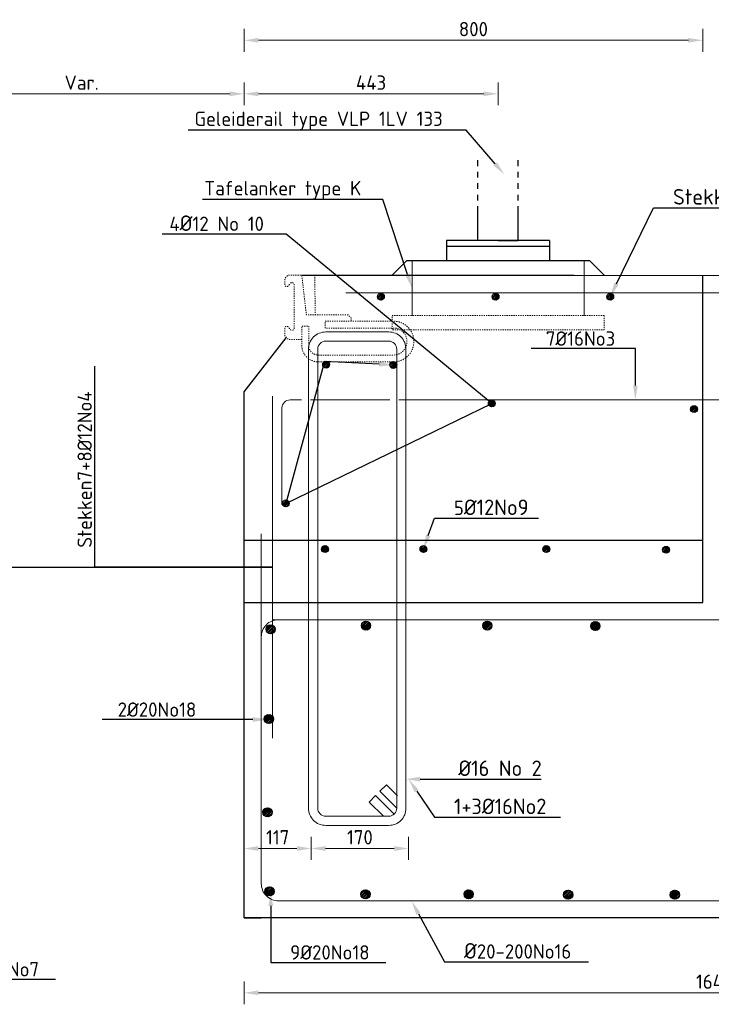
# Model space of a CAD drawing. Header units: millimetres. Extents: x -8028558 to 327273, y -63352 to 83293.
# Tile 146 of 195: x 293219 to 294426, y -19524 to -17807. Entities that reach past the tile are written whole.
import ezdxf
from ezdxf import colors
from ezdxf.entities.mleader import LeaderData, LeaderLine
from ezdxf.math import Vec2, Vec3

# ---------------------------------------------------------------- set-up
doc = ezdxf.new("R2010")
doc.units = ezdxf.units.MM
doc.linetypes.add('NLCS-HIDDEN', pattern=[4, 2, -2])
doc.linetypes.add('ZZ-HIDDEN-SO', pattern=[4, 2, -2])
for name, color, linetype, lineweight in [('B-CO-BC-BETONVORM-GD', 90, 'Continuous', 25), ('B-CO-BC-BETONVORM-GN', 10, 'ZZ-HIDDEN-SO', 13), ('B-CO-BC-BETONVORM-M', 7, 'Continuous', 18), ('B-CO-BC-STORTNAAD-GD', 10, 'BC-STORTNAAD', 25), ('B-CO-BC-WAPENING-GD', 130, 'Continuous', 25), ('B-CO-BC-WAPENING_HOOFDWAPENING-G', 170, 'Continuous', 18), ('B-CO-SC-STAALVORM-AD', 252, 'Continuous', 18), ('B-CO-SC-STAALVORM-GN', 10, 'NLCS-HIDDEN', 13), ('B-WE-BV-GELEIDECONSTRUCTIE_GELEIDERAIL-GD', 210, 'Continuous', 25), ('X-XX-AL-M', 7, 'Continuous', 18), ('X-XX-AL-VERWIJZING-T25', 7, 'Continuous', 25)]:
    doc.layers.add(name, color=color, linetype=linetype, lineweight=lineweight)
doc.styles.add('NLCS-ISO-ANNOTATIEF-T25', font='NLCS-ISO.ttf', dxfattribs={"height": 2.5})
doc.styles.add('NLCS-ISO-MM10-T25', font='NLCS-ISO.ttf', dxfattribs={"height": 25})
doc.linetypes.add('BC-STORTNAAD', pattern='A,15,-1,[175,NLCS.SHX,S=1,R=0,X=0,Y=0],-1', length=17)
doc.dimstyles.new('NLCS-ANNOTATIEF-T25-PIJL_L0_H0', dxfattribs={"dimtxt": 2.5, "dimasz": 2.5, "dimexe": 2, "dimexo": 2, "dimgap": 0.7, "dimtad": 1, "dimdec": 0, "dimzin": 0, "dimdsep": 46, "dimtxsty": 'NLCS-ISO-ANNOTATIEF-T25', "dimcen": 0, "dimdle": 2, "dimclrd": 256, "dimclre": 256, "dimclrt": 256, "dimadec": 0, "dimazin": 0, "dimtfac": 1, "dimtdec": 3, "dimtofl": 0, "dimtmove": 0, "dimatfit": 3, "dimfxl": 2, "dimfxlon": 1, "dimtfillclr": 256, "dimtolj": 1, "dimtzin": 0, "dimlwd": -1, "dimlwe": -1, "dimarcsym": 0})
doc.dimstyles.new('NLCS-MM10-T25-PIJL_L0_H0', dxfattribs={"dimscale": 10, "dimtxt": 2.5, "dimasz": 2.5, "dimexe": 2, "dimexo": 2, "dimgap": 0.7, "dimtad": 1, "dimdec": 0, "dimzin": 0, "dimdsep": 46, "dimtxsty": 'NLCS-ISO-MM10-T25', "dimcen": 0, "dimdle": 2, "dimclrd": 256, "dimclre": 256, "dimclrt": 256, "dimadec": 0, "dimazin": 0, "dimtfac": 1, "dimtdec": 3, "dimtofl": 0, "dimtmove": 0, "dimatfit": 3, "dimfxl": 2, "dimfxlon": 1, "dimtfillclr": 256, "dimtolj": 1, "dimtzin": 0, "dimlwd": -1, "dimlwe": -1, "dimarcsym": 0})
doc.dimstyles.new('NLCS-MM10-T25-PIJL_L0_H4', dxfattribs={"dimscale": 10, "dimtxt": 2.5, "dimasz": 2.5, "dimexe": 2, "dimexo": 2, "dimgap": 0.7, "dimtad": 1, "dimdec": 0, "dimzin": 0, "dimdsep": 46, "dimtxsty": 'NLCS-ISO-MM10-T25', "dimcen": 0, "dimdle": 2, "dimclrd": 256, "dimclre": 256, "dimclrt": 256, "dimadec": 4, "dimazin": 0, "dimtfac": 1, "dimtdec": 3, "dimtofl": 0, "dimtmove": 0, "dimatfit": 3, "dimfxl": 2, "dimfxlon": 1, "dimtfillclr": 256, "dimtolj": 1, "dimtzin": 0, "dimlwd": -1, "dimlwe": -1, "dimarcsym": 0})
pattern_1 = [(45, (0, 0), (-2.828427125, 2.828427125), []), (45, (0, 2.4284), (-2.828427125, 2.828427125), []), (45, (0, 2.5284), (-2.828427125, 2.828427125), []), (45, (0, 2.6284), (-2.828427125, 2.828427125), [])]
pattern_2 = [(45, (17, 0), (-2.828427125, 2.828427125), []), (45, (17, 2.4284), (-2.828427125, 2.828427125), []), (45, (17, 2.5284), (-2.828427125, 2.828427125), []), (45, (17, 2.6284), (-2.828427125, 2.828427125), [])]

# ---------------------------------------------------------------- blocks, each defined once
blk = doc.blocks.new('*D12')
at = {"layer": 'B-CO-BC-BETONVORM-M', "transparency": 16777216}
for p, q in [((293610.9, -19483.8), (293610.9, -19523.8)), ((295250.9, -19483.8), (295250.9, -19523.8)), ((293635.9, -19503.8), (295225.9, -19503.8))]:
    blk.add_line(p, q, dxfattribs=at)
for points in [[(293635.9, -19499.6), (293635.9, -19507.9), (293610.9, -19503.8)], [(295225.9, -19499.6), (295225.9, -19507.9), (295250.9, -19503.8)]]:
    blk.add_solid(points, dxfattribs=at)
at = {"layer": 'B-CO-BC-BETONVORM-M', "transparency": 16777216, "insert": (294430.9, -19484.3), "char_height": 25, "attachment_point": 5, "style": 'NLCS-ISO-ANNOTATIEF-T25'}
blk.add_mtext('\\A1;1640', dxfattribs=at)
blk = doc.blocks.new('*D1881')
at = {"layer": 'X-XX-AL-M', "transparency": 16777216}
for p, q in [((293727.9, -19232.1), (293727.9, -19272.1)), ((293897.9, -19232.1), (293897.9, -19272.1)), ((293872.9, -19252.1), (293752.9, -19252.1))]:
    blk.add_line(p, q, dxfattribs=at)
for points in [[(293752.9, -19248), (293752.9, -19256.3), (293727.9, -19252.1)], [(293872.9, -19248), (293872.9, -19256.3), (293897.9, -19252.1)]]:
    blk.add_solid(points, dxfattribs=at)
at = {"layer": 'X-XX-AL-M', "transparency": 16777216, "insert": (293812.9, -19232.6), "char_height": 25, "attachment_point": 5, "style": 'NLCS-ISO-MM10-T25'}
blk.add_mtext('\\A1;170', dxfattribs=at)
blk = doc.blocks.new('*D1882')
at = {"layer": 'X-XX-AL-M', "transparency": 16777216}
for p, q in [((293610.9, -19232.1), (293610.9, -19272.1)), ((293727.9, -19232.1), (293727.9, -19272.1)), ((293702.9, -19252.1), (293635.9, -19252.1))]:
    blk.add_line(p, q, dxfattribs=at)
for points in [[(293635.9, -19248), (293635.9, -19256.3), (293610.9, -19252.1)], [(293702.9, -19248), (293702.9, -19256.3), (293727.9, -19252.1)]]:
    blk.add_solid(points, dxfattribs=at)
at = {"layer": 'X-XX-AL-M', "transparency": 16777216, "insert": (293669.4, -19232.6), "char_height": 25, "attachment_point": 5, "style": 'NLCS-ISO-MM10-T25'}
blk.add_mtext('\\A1;117', dxfattribs=at)
blk = doc.blocks.new('*D1891')
at = {"layer": 'X-XX-AL-M', "transparency": 16777216}
for p, q in [((293043.9, -17956.5), (293043.9, -17916.5)), ((293610.9, -17956.5), (293610.9, -17916.5)), ((293068.9, -17936.5), (293585.9, -17936.5))]:
    blk.add_line(p, q, dxfattribs=at)
for points in [[(293068.9, -17932.4), (293068.9, -17940.7), (293043.9, -17936.5)], [(293585.9, -17932.4), (293585.9, -17940.7), (293610.9, -17936.5)]]:
    blk.add_solid(points, dxfattribs=at)
at = {"layer": 'X-XX-AL-M', "transparency": 16777216, "insert": (293327.4, -17917), "char_height": 25, "attachment_point": 5, "style": 'NLCS-ISO-MM10-T25'}
blk.add_mtext('\\A1;Var.', dxfattribs=at)
blk = doc.blocks.new('*D1892')
at = {"layer": 'X-XX-AL-M', "transparency": 16777216}
for p, q in [((293610.9, -17863.2), (293610.9, -17823.2)), ((294410.9, -17863.2), (294410.9, -17823.2)), ((293635.9, -17843.2), (294385.9, -17843.2))]:
    blk.add_line(p, q, dxfattribs=at)
for points in [[(293635.9, -17839), (293635.9, -17847.3), (293610.9, -17843.2)], [(294385.9, -17839), (294385.9, -17847.3), (294410.9, -17843.2)]]:
    blk.add_solid(points, dxfattribs=at)
at = {"layer": 'X-XX-AL-M', "transparency": 16777216, "insert": (294010.9, -17823.7), "char_height": 25, "attachment_point": 5, "style": 'NLCS-ISO-MM10-T25'}
blk.add_mtext('\\A1;800', dxfattribs=at)
blk = doc.blocks.new('geleiderailconstructie')
at = {"layer": 'B-WE-BV-GELEIDECONSTRUCTIE_GELEIDERAIL-GD', "flags": 128}
for points in [[(-28291.3, -6868.1), (-28291.3, -6858.1)], [(-28221.3, -6868.1), (-28221.3, -6858.1)], [(-28291.3, -6888.1), (-28291.3, -6878.1)], [(-28221.3, -6888.1), (-28221.3, -6878.1)], [(-28291.3, -6908.1), (-28291.3, -6898.1)], [(-28221.3, -6908.1), (-28221.3, -6898.1)], [(-28291.3, -6928.1), (-28291.3, -6918.1)], [(-28221.3, -6928.1), (-28221.3, -6918.1)], [(-28256.3, -6998.1), (-28291.3, -6998.1), (-28291.3, -6938.1)], [(-28256.3, -6998.1), (-28221.3, -6998.1), (-28221.3, -6938.1)], [(-28346.3, -6998.1), (-28166.3, -6998.1)], [(-28346.3, -6998.1), (-28346.3, -7033.1)], [(-28166.3, -6998.1), (-28166.3, -7033.1)], [(-28346.3, -7008.1), (-28166.3, -7008.1)], [(-28416.3, -7033.1), (-28441.3, -7058.1)], [(-28416.3, -7033.1), (-28096.3, -7033.1)], [(-28096.3, -7033.1), (-28071.3, -7058.1)]]:
    blk.add_lwpolyline(points, dxfattribs=at)
blk = doc.blocks.new('*D2106')
at = {"layer": 'B-CO-BC-BETONVORM-M', "transparency": 16777216}
for p, q in [((293610.9, -17956.5), (293610.9, -17916.5)), ((294053.9, -17956.5), (294053.9, -17916.5)), ((293635.9, -17936.5), (294028.9, -17936.5))]:
    blk.add_line(p, q, dxfattribs=at)
for points in [[(293635.9, -17932.4), (293635.9, -17940.7), (293610.9, -17936.5)], [(294028.9, -17932.4), (294028.9, -17940.7), (294053.9, -17936.5)]]:
    blk.add_solid(points, dxfattribs=at)
at = {"layer": 'B-CO-BC-BETONVORM-M', "transparency": 16777216, "insert": (293832.4, -17917), "char_height": 25, "attachment_point": 5, "style": 'NLCS-ISO-MM10-T25'}
blk.add_mtext('\\A1;443', dxfattribs=at)

msp = doc.modelspace()

# ---------------------------------------------------------------- hatches: boundary and pattern name
at = {"layer": 'B-CO-SC-STAALVORM-AD'}
h = msp.add_hatch(dxfattribs=at)
h.set_pattern_fill('ACO-STAAL', color=256, pattern_type=2)
h.set_pattern_definition([(45, (323789.4846, -10291.112), (-2.8284271, 2.8284271), []), (45, (323789.4846, -10288.6836), (-2.8284271, 2.8284271), []), (45, (323789.4846, -10288.5836), (-2.8284271, 2.8284271), []), (45, (323789.4846, -10288.4836), (-2.8284271, 2.8284271), [])])
h.paths.add_polyline_path([(293855.5, -18290.2, 1), (293843.5, -18290.2, 1)])
h = msp.add_hatch(dxfattribs=at)
h.set_pattern_fill('ACO-STAAL', color=256, pattern_type=2)
h.set_pattern_definition([(45, (323989.4846, -10291.112), (-2.8284271, 2.8284271), []), (45, (323989.4846, -10288.6836), (-2.8284271, 2.8284271), []), (45, (323989.4846, -10288.5836), (-2.8284271, 2.8284271), []), (45, (323989.4846, -10288.4836), (-2.8284271, 2.8284271), [])])
h.paths.add_polyline_path([(294055.5, -18290.2, 1), (294043.5, -18290.2, 1)])
h = msp.add_hatch(dxfattribs=at)
h.set_pattern_fill('ACO-STAAL', color=256, pattern_type=2)
h.set_pattern_definition([(45, (324189.4846, -10291.112), (-2.8284271, 2.8284271), []), (45, (324189.4846, -10288.6836), (-2.8284271, 2.8284271), []), (45, (324189.4846, -10288.5836), (-2.8284271, 2.8284271), []), (45, (324189.4846, -10288.4836), (-2.8284271, 2.8284271), [])])
h.paths.add_polyline_path([(294255.5, -18290.2, 1), (294243.5, -18290.2, 1)])
h = msp.add_hatch(dxfattribs=at)
h.set_pattern_fill('ACO-STAAL', color=256, pattern_type=2)
h.set_pattern_definition(pattern_2)
h.paths.add_polyline_path([(293760, -18408.6, 1), (293748, -18408.6, 1)])
h = msp.add_hatch(dxfattribs=at)
h.set_pattern_fill('ACO-STAAL', color=256, pattern_type=2)
h.set_pattern_definition(pattern_2)
h.paths.add_polyline_path([(293877.2, -18409.1, 1), (293865.2, -18409.1, 1)])
h = msp.add_hatch(dxfattribs=at)
h.set_pattern_fill('ACO-STAAL', color=256, pattern_type=2)
h.set_pattern_definition(pattern_1)
h.paths.add_polyline_path([(294049, -18476.3, 1), (294037, -18476.3, 1)])
h = msp.add_hatch(dxfattribs=at)
h.set_pattern_fill('ACO-STAAL', color=256, pattern_type=2)
h.set_pattern_definition([(45, (77.7102, -10830.142), (-2.828427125, 2.828427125), []), (45, (77.7102, -10827.7134), (-2.828427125, 2.828427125), []), (45, (77.7102, -10827.6134), (-2.828427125, 2.828427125), []), (45, (77.7102, -10827.5134), (-2.828427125, 2.828427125), [])])
h.paths.add_polyline_path([(294389.8, -18486.2, -1), (294401.8, -18486.2, -1)])
h = msp.add_hatch(dxfattribs=at)
h.set_pattern_fill('ACO-STAAL', color=256, pattern_type=2)
h.set_pattern_definition(pattern_1)
h.paths.add_polyline_path([(293689.6, -18650.6, 1), (293677.6, -18650.6, 1)])
h = msp.add_hatch(dxfattribs=at)
h.set_pattern_fill('ACO-STAAL', color=256, pattern_type=2)
h.set_pattern_definition(pattern_2)
h.paths.add_polyline_path([(293758.1, -18730.1, 1), (293746.1, -18730.1, 1)])
h = msp.add_hatch(dxfattribs=at)
h.set_pattern_fill('ACO-STAAL', color=256, pattern_type=2)
h.set_pattern_definition(pattern_1)
h.paths.add_polyline_path([(293929.8, -18730.1, 1), (293917.8, -18730.1, 1)])
h = msp.add_hatch(dxfattribs=at)
h.set_pattern_fill('ACO-STAAL', color=256, pattern_type=2)
h.set_pattern_definition(pattern_1)
h.paths.add_polyline_path([(294144.1, -18730.1, 1), (294132.1, -18730.1, 1)])
h = msp.add_hatch(dxfattribs=at)
h.set_pattern_fill('ACO-STAAL', color=256, pattern_type=2)
h.set_pattern_definition(pattern_1)
h.paths.add_polyline_path([(294353, -18731.4, 1), (294341, -18731.4, 1)])
h = msp.add_hatch(dxfattribs=at)
h.set_pattern_fill('ACO-STAAL', color=256, pattern_type=2)
h.set_pattern_definition(pattern_1)
h.paths.add_polyline_path([(293665.1, -18870, 1), (293649.1, -18870, 1)])
h = msp.add_hatch(dxfattribs=at)
h.set_pattern_fill('ACO-STAAL', color=256, pattern_type=2)
h.set_pattern_definition(pattern_1)
h.paths.add_polyline_path([(293831.4, -18863.6, 1), (293815.4, -18863.6, 1)])
h = msp.add_hatch(dxfattribs=at)
h.set_pattern_fill('ACO-STAAL', color=256, pattern_type=2)
h.set_pattern_definition(pattern_1)
h.paths.add_polyline_path([(294043.1, -18863.6, 1), (294027.1, -18863.6, 1)])
h = msp.add_hatch(dxfattribs=at)
h.set_pattern_fill('ACO-STAAL', color=256, pattern_type=2)
h.set_pattern_definition(pattern_1)
h.paths.add_polyline_path([(294231.5, -18864.3, 1), (294215.5, -18864.3, 1)])
h = msp.add_hatch(dxfattribs=at)
h.set_pattern_fill('ACO-STAAL', color=256, pattern_type=2)
h.set_pattern_definition(pattern_1)
h.paths.add_polyline_path([(293662, -19026.3, 1), (293646, -19026.3, 1)])
h = msp.add_hatch(dxfattribs=at)
h.set_pattern_fill('ACO-STAAL', color=256, pattern_type=2)
h.set_pattern_definition(pattern_1)
h.paths.add_polyline_path([(293659.7, -19189.1, 1), (293643.7, -19189.1, 1)])
h = msp.add_hatch(dxfattribs=at)
h.set_pattern_fill('ACO-STAAL', color=256, pattern_type=2)
h.set_pattern_definition(pattern_1)
h.paths.add_polyline_path([(293663.3, -19326.9, 1), (293647.3, -19326.9, 1)])
h = msp.add_hatch(dxfattribs=at)
h.set_pattern_fill('ACO-STAAL', color=256, pattern_type=2)
h.set_pattern_definition(pattern_1)
h.paths.add_polyline_path([(293830.6, -19332, 1), (293814.6, -19332, 1)])
h = msp.add_hatch(dxfattribs=at)
h.set_pattern_fill('ACO-STAAL', color=256, pattern_type=2)
h.set_pattern_definition(pattern_1)
h.paths.add_polyline_path([(294010.5, -19332, 1), (293994.5, -19332, 1)])
h = msp.add_hatch(dxfattribs=at)
h.set_pattern_fill('ACO-STAAL', color=256, pattern_type=2)
h.set_pattern_definition(pattern_1)
h.paths.add_polyline_path([(294184.1, -19332.7, 1), (294168.1, -19332.7, 1)])
h = msp.add_hatch(dxfattribs=at)
h.set_pattern_fill('ACO-STAAL', color=256, pattern_type=2)
h.set_pattern_definition(pattern_1)
h.paths.add_polyline_path([(294370.2, -19332.7, 1), (294354.2, -19332.7, 1)])

# ---------------------------------------------------------------- linework, layer by layer
at = {"layer": 'B-CO-BC-BETONVORM-GD', "flags": 128}
for points in [[(293711.5, -18252.4), (293816.5, -18252.4), (294186.5, -18252.4), (295317.7, -18253.2)], [(295317.7, -18723.3), (295230.9, -18723.3), (295230.9, -19373.3), (293610.9, -19373.3), (293610.9, -18823.3), (293610.9, -18566), (293610.9, -18455.9), (293684, -18361.7)], [(293610.9, -19373.3), (293640.9, -19373.3)]]:
    msp.add_lwpolyline(points, dxfattribs=at)
at = {"layer": 'B-CO-BC-BETONVORM-GN', "flags": 128}
msp.add_lwpolyline([(293734, -18252.4), (293735.1, -18321.7)], dxfattribs=at)
at = {"layer": 'B-CO-BC-STORTNAAD-GD', "flags": 128}
for points in [[(293610.9, -18823.3), (294410.9, -18823.3), (294410.9, -18252.6)], [(293610.9, -18714.6), (294410.9, -18714.6)]]:
    msp.add_lwpolyline(points, dxfattribs=at)
at = {"layer": 'B-CO-BC-WAPENING-GD'}
for centre, radius in [((293849.5, -18290.2), 6), ((294049.5, -18290.2), 6), ((294249.5, -18290.2), 6), ((293754, -18408.6), 6), ((293871.2, -18409.1), 6), ((294043, -18476.3), 6), ((294395.8, -18486.2), 6), ((293683.6, -18650.6), 6), ((293752.1, -18730.1), 6), ((293923.8, -18730.1), 6), ((294138.1, -18730.1), 6), ((294347, -18731.4), 6), ((293657.1, -18870), 8), ((293823.4, -18863.6), 8), ((294035.1, -18863.6), 8), ((294223.5, -18864.3), 8), ((293654, -19026.3), 8), ((293651.7, -19189.1), 8), ((293655.3, -19326.9), 8), ((293822.6, -19332), 8), ((294002.5, -19332), 8), ((294176.1, -19332.7), 8), ((294362.2, -19332.7), 8)]:
    msp.add_circle(centre, radius, dxfattribs=at)
at = {"layer": 'B-CO-BC-WAPENING_HOOFDWAPENING-G', "flags": 128}
for points in [[(293903.9, -18227.4), (293903.9, -18322.8)], [(294203.9, -18227.4), (294203.9, -18322.8)], [(293788.6, -18283.2), (295317.7, -18283.2)], [(293660.5, -18463.3), (293660.5, -19059.9)], [(293677, -18652.4), (293677, -18484)], [(293726.9, -18470), (293864.9, -18470)], [(293880.9, -18470), (294706, -18470)], [(293640.9, -18853.3), (293640.9, -19313.3)], [(293660.5, -18853.3), (294739.4, -18853.3)], [(293670.9, -19343.3), (295170.9, -19343.3)]]:
    msp.add_lwpolyline(points, dxfattribs=at)
for points in [[(294440.9, -18333.3), (294440.9, -19280.6), (294440.9, -18333.3, -0.380922), (294470.9, -18303.3), (295170.9, -18303.3, -0.443754), (295200.9, -18333.3), (295200.9, -19313.3, -0.414214), (295170.9, -19343.3), (293670.9, -19343.3, -0.414214), (293640.9, -19313.3), (293640.9, -18703.3)], [(293677, -18652.4), (293677, -18484, -0.414214), (293691, -18470), (293710.9, -18470)], [(294739.4, -18853.3), (293670.9, -18853.3, 0.414214), (293640.9, -18883.3)]]:
    msp.add_lwpolyline(points, format="xyb", dxfattribs=at)
at = {"layer": 'B-CO-BC-WAPENING_HOOFDWAPENING-G'}
for points in [[(293893.3, -19181.9), (293893.3, -18381.6, 0.414214), (293863.3, -18351.6), (293753.3, -18351.6, 0.414214), (293723.3, -18381.6), (293723.3, -19181.9, 0.414214), (293753.3, -19211.9), (293863.3, -19211.9, 0.414214), (293893.3, -19181.9)], [(293877.3, -19181.9), (293877.3, -18381.6, 0.414214), (293863.3, -18367.6), (293753.3, -18367.6, 0.414214), (293739.3, -18381.6), (293739.3, -19181.9, 0.414214), (293753.3, -19195.9), (293863.3, -19195.9, 0.414214), (293877.3, -19181.9)]]:
    msp.add_lwpolyline(points, format="xyb", close=True, dxfattribs=at)
for points in [[(293878.5, -19160.4), (293859.1, -19141.1), (293847.8, -19152.4), (293877.3, -19181.9)], [(293872.9, -19192.2), (293840.4, -19159.8), (293829.1, -19171.1), (293854, -19195.9)]]:
    msp.add_lwpolyline(points, dxfattribs=at)
at = {"layer": 'B-CO-SC-STAALVORM-GN', "flags": 128}
msp.add_lwpolyline([(293711.5, -18365), (293688.3, -18365), (293681.8, -18358.5), (293681.8, -18345.3, -0.748975), (293688.3, -18343.4, 0.045064), (293691.5, -18347.5, 0.61982), (293698.3, -18345.5), (293698.3, -18268.8, 0.61982), (293691.5, -18266.8, 0.045064), (293688.3, -18270.9, -0.748975), (293681.8, -18269), (293681.8, -18258.2), (293687.6, -18252.4), (293711.5, -18252.4), (293719.5, -18321.7), (293791.8, -18321.7), (293797.4, -18327.3), (293797.4, -18333.3)], format="xyb", dxfattribs=at)
msp.add_lwpolyline([(294238.9, -18322.8), (294238.9, -18347.8), (293868.9, -18347.8), (293868.9, -18322.8)], close=True, dxfattribs=at)
msp.add_lwpolyline([(293711.9, -18380.2, 0.360277), (293740.6, -18403.9), (293871.5, -18403.9, 1), (293871.5, -18332.8), (293752.5, -18332.8), (293752.5, -18344.8), (293871.5, -18344.8, -1), (293871.5, -18391.9), (293740.6, -18391.9, -0.360277), (293723.7, -18377.9), (293723.7, -18341.3), (293711.5, -18341.3), (293711.5, -18371.7)], format="xyb", close=True, dxfattribs=at)

# ---------------------------------------------------------------- block references
at = {"layer": 'X-XX-AL-VERWIJZING-T25', "xscale": -1}
msp.add_blockref('geleiderailconstructie', (265797.6, -11194.3), dxfattribs=at)

# ---------------------------------------------------------------- dimensions: what is measured, and where the dimension line sits
at = {"layer": 'B-CO-BC-BETONVORM-M'}
dim = msp.add_linear_dim(base=(294053.9, -17936.5), p1=(293610.9, -18455.9), p2=(294053.9, -18227.4), dimstyle='NLCS-MM10-T25-PIJL_L0_H0', dxfattribs=at)
dim.commit()
dim.dimension.update_dxf_attribs({"geometry": '*D2106', "text_midpoint": (293832.4, -17917)})
dim = msp.add_linear_dim(base=(295250.9, -19503.8), p1=(293610.9, -19373.3), p2=(295250.9, -19373.3), text='1640', dimstyle='NLCS-ANNOTATIEF-T25-PIJL_L0_H0', dxfattribs=at)
dim.commit()
dim.dimension.update_dxf_attribs({"geometry": '*D12', "text_midpoint": (294430.9, -19484.3)})
at = {"layer": 'X-XX-AL-M'}
for base, p1, p2, picture, middle in [((294410.9, -17843.2), (293610.9, -18823.3), (294410.9, -18823.3), '*D1892', (294010.9, -17823.7)), ((293610.9, -19252.1), (293727.9, -19131.3), (293610.9, -19098.3), '*D1882', (293669.4, -19232.6)), ((293727.9, -19252.1), (293897.9, -19131.3), (293727.9, -19131.3), '*D1881', (293812.9, -19232.6))]:
    dim = msp.add_linear_dim(base=base, p1=p1, p2=p2, dimstyle='NLCS-MM10-T25-PIJL_L0_H4', dxfattribs=at)
    dim.commit()
    dim.dimension.update_dxf_attribs({"geometry": picture, "text_midpoint": middle})
dim = msp.add_linear_dim(base=(293610.9, -17936.5), p1=(293043.9, -18823.3), p2=(293610.9, -18823.3), text='Var.', dimstyle='NLCS-MM10-T25-PIJL_L0_H4', dxfattribs=at)
dim.commit()
dim.dimension.update_dxf_attribs({"geometry": '*D1891', "text_midpoint": (293327.4, -17917)})

# ---------------------------------------------------------------- leaders
at = {"layer": 'X-XX-AL-VERWIJZING-T25'}
ml = msp.add_multileader_mtext('Standard', dxfattribs=at)
ml.set_content('Geleiderail type VLP 1LV 133', color=256, style='NLCS-ISO-MM10-T25')
ml.set_leader_properties(color=256, linetype='ByLayer', lineweight=-1)
ml.build(insert=Vec2(0, 0))
ml.multileader.update_dxf_attribs({"text_left_attachment_type": 5, "text_right_attachment_type": 5, "dogleg_length": 25, "arrow_head_size": 25})
ctx = ml.context
ctx.base_point, ctx.char_height, ctx.arrow_head_size, ctx.landing_gap_size, ctx.plane_origin = Vec3(293515.2, -18000), 25, 25, 9, Vec3(294065.1, -18077.4)
ctx.left_attachment, ctx.right_attachment = 5, 5
notes = []
notes.append((ctx, [(1, (1, 1, 0), (293998.2, -18000), (-1, 0), 25, [(0, [(294065.1, -18077.4)], 0, [])])]))
ctx.mtext.insert, ctx.mtext.flow_direction = Vec3(293524.2, -17967.5), 5
ml = msp.add_multileader_mtext('Standard', dxfattribs=at)
ml.set_content('Tafelanker type K', color=256, style='NLCS-ISO-MM10-T25')
ml.set_leader_properties(color=256, linetype='ByLayer', lineweight=-1)
ml.build(insert=Vec2(0, 0))
ml.multileader.update_dxf_attribs({"text_left_attachment_type": 5, "text_right_attachment_type": 5, "dogleg_length": 25, "arrow_head_size": 25})
ctx = ml.context
ctx.base_point, ctx.char_height, ctx.arrow_head_size, ctx.landing_gap_size, ctx.plane_origin = Vec3(293532.6, -18121), 25, 25, 9, Vec3(293851.5, -18275.1)
ctx.left_attachment, ctx.right_attachment = 5, 5
notes.append((ctx, [(1, (1, 1, 0), (293853.1, -18121), (-1, 0), 25, [(0, [(293903.9, -18275.1)], 0, [])])]))
ctx.mtext.insert, ctx.mtext.flow_direction = Vec3(293541.6, -18088.5), 5
ml = msp.add_multileader_mtext('Standard', dxfattribs=at)
ml.set_content('{\\H1.08333x;StekkenØ}16-200', color=256, style='NLCS-ISO-MM10-T25')
ml.set_leader_properties(color=256, linetype='ByLayer', lineweight=-1)
ml.build(insert=Vec2(0, 0))
ml.multileader.update_dxf_attribs({"text_left_attachment_type": 5, "text_right_attachment_type": 5, "dogleg_length": 25, "arrow_head_size": 25})
ctx = ml.context
ctx.base_point, ctx.char_height, ctx.arrow_head_size, ctx.landing_gap_size, ctx.plane_origin = Vec3(294350.2, -18135), 25, 25, 9, Vec3(294176.2, -18280.1)
ctx.left_attachment, ctx.right_attachment = 5, 5
notes.append((ctx, [(1, (1, 1, 0), (294325.2, -18135), (1, 0), 25, [(0, [(294249.5, -18290.2)], 0, [])])]))
ctx.mtext.insert, ctx.mtext.flow_direction = Vec3(294359.2, -18102.5), 5
ml = msp.add_multileader_mtext('Standard', dxfattribs=at)
ml.set_content('4{\\H1.08333x;Ø}12 No 10', color=256, style='NLCS-ISO-MM10-T25')
ml.set_leader_properties(color=256, linetype='ByLayer', lineweight=-1)
ml.build(insert=Vec2(0, 0))
ml.multileader.update_dxf_attribs({"text_left_attachment_type": 5, "text_right_attachment_type": 5, "dogleg_length": 25, "arrow_head_size": 25})
ctx = ml.context
ctx.base_point, ctx.char_height, ctx.arrow_head_size, ctx.landing_gap_size, ctx.plane_origin = Vec3(293471.6, -18181), 25, 25, 9, Vec3(293896.8, -18372)
ctx.left_attachment, ctx.right_attachment = 5, 5
notes.append((ctx, [(0, (1, 1, 0), (293684.2, -18181), (-1, 0), 25, [(3, [(293871.2, -18409.1), (293751.1, -18403.3), (293683.6, -18650.6), (294043, -18476.3)], 0, [])])]))
ctx.mtext.insert, ctx.mtext.flow_direction = Vec3(293480.6, -18148.5), 5
ml = msp.add_multileader_mtext('Standard', dxfattribs=at)
ml.set_content('7Ø16No3', color=256, style='NLCS-ISO-MM10-T25')
ml.set_leader_properties(color=256, linetype='ByLayer', lineweight=-1)
ml.build(insert=Vec2(0, 0))
ml.multileader.update_dxf_attribs({"text_left_attachment_type": 5, "text_right_attachment_type": 5, "dogleg_length": 25, "arrow_head_size": 25})
ctx = ml.context
ctx.base_point, ctx.char_height, ctx.arrow_head_size, ctx.landing_gap_size, ctx.plane_origin = Vec3(294128.2, -18380.7), 25, 25, 9, Vec3(294293.4, -18470)
ctx.left_attachment, ctx.right_attachment = 5, 5
notes.append((ctx, [(1, (1, 1, 0), (294293.7, -18380.7), (-1, 0), 25, [(0, [(294293.4, -18470)], 0, [])])]))
ctx.mtext.insert, ctx.mtext.flow_direction = Vec3(294137.2, -18350.7), 5
ml = msp.add_multileader_mtext('Standard', dxfattribs=at)
ml.set_content('Stekken7+8Ø12No4', color=256, style='NLCS-ISO-MM10-T25')
ml.set_leader_properties(color=256, linetype='ByLayer', lineweight=-1)
ml.build(insert=Vec2(0, 0))
ml.multileader.update_dxf_attribs({"text_left_attachment_type": 5, "text_right_attachment_type": 5, "dogleg_length": 25, "arrow_head_size": 25})
ctx = ml.context
ctx.base_point, ctx.char_height, ctx.arrow_head_size, ctx.landing_gap_size, ctx.plane_origin, ctx.plane_x_axis, ctx.plane_y_axis = Vec3(293350.3, -18736.8), 25, 25, 9, Vec3(293523.8, -18892.6), Vec3(0, 1), Vec3(-1, 0)
ctx.left_attachment, ctx.right_attachment = 5, 5
notes.append((ctx, [(0, (1, 1, 0), (293350.3, -18761.8), (0, 1), 25, [(1, [(293001.5, -18761.6), (293660.5, -18761.6)], 0, [])])]))
ctx.mtext.insert, ctx.mtext.text_direction, ctx.mtext.rotation, ctx.mtext.flow_direction = Vec3(293320.3, -18727.8), Vec3(0, 1), 1.570796, 5
ml = msp.add_multileader_mtext('Standard', dxfattribs=at)
ml.set_content('5{\\H1.08333x;Ø12No9}', color=256, style='NLCS-ISO-MM10-T25')
ml.set_leader_properties(color=256, linetype='ByLayer', lineweight=-1)
ml.build(insert=Vec2(0, 0))
ml.multileader.update_dxf_attribs({"text_left_attachment_type": 5, "text_right_attachment_type": 5, "dogleg_length": 25, "arrow_head_size": 25})
ctx = ml.context
ctx.base_point, ctx.char_height, ctx.arrow_head_size, ctx.landing_gap_size, ctx.plane_origin = Vec3(293967.9, -18676.3), 25, 25, 9, Vec3(293690.7, -18903.1)
ctx.left_attachment, ctx.right_attachment = 5, 5
notes.append((ctx, [(0, (1, 1, 0), (293942.9, -18676.3), (1, 0), 25, [(0, [(293923.8, -18730.1)], 0, [])])]))
ctx.mtext.insert, ctx.mtext.flow_direction = Vec3(293976.9, -18643.8), 5
ml = msp.add_multileader_mtext('Standard', dxfattribs=at)
ml.set_content('2Ø20No18', color=256, style='NLCS-ISO-MM10-T25')
ml.set_leader_properties(color=256, linetype='ByLayer', lineweight=-1)
ml.build(insert=Vec2(0, 0))
ml.multileader.update_dxf_attribs({"text_left_attachment_type": 5, "text_right_attachment_type": 5, "dogleg_length": 25, "arrow_head_size": 25})
ctx = ml.context
ctx.base_point, ctx.char_height, ctx.arrow_head_size, ctx.landing_gap_size, ctx.plane_origin = Vec3(293381.3, -19027.5), 25, 25, 9, Vec3(293649.8, -19187.6)
ctx.left_attachment, ctx.right_attachment = 5, 5
notes.append((ctx, [(0, (1, 1, 0), (293564.3, -19027.5), (-1, 0), 25, [(0, [(293650.9, -19027.2)], 0, [])])]))
ctx.mtext.insert, ctx.mtext.flow_direction = Vec3(293390.3, -18997.5), 5
ml = msp.add_multileader_mtext('Standard', dxfattribs=at)
ml.set_content('{\\H1.08333x;Ø16 No 2}', color=256, style='NLCS-ISO-MM10-T25')
ml.set_leader_properties(color=256, linetype='ByLayer', lineweight=-1)
ml.build(insert=Vec2(0, 0))
ml.multileader.update_dxf_attribs({"text_left_attachment_type": 5, "text_right_attachment_type": 5, "dogleg_length": 25, "arrow_head_size": 25})
ctx = ml.context
ctx.base_point, ctx.char_height, ctx.arrow_head_size, ctx.landing_gap_size, ctx.plane_origin = Vec3(293975.7, -19131.2), 25, 25, 9, Vec3(294339, -19261.7)
ctx.left_attachment, ctx.right_attachment = 5, 5
notes.append((ctx, [(1, (1, 1, 0), (293950.7, -19131.2), (1, 0), 25, [(0, [(293893.3, -19131.3)], 0, [])])]))
ctx.mtext.insert, ctx.mtext.flow_direction = Vec3(293984.7, -19098.7), 5
ml = msp.add_multileader_mtext('Standard', dxfattribs=at)
ml.set_content('{\\H1.08333x;1+3Ø16No2}', color=256, style='NLCS-ISO-MM10-T25')
ml.set_leader_properties(color=256, linetype='ByLayer', lineweight=-1)
ml.build(insert=Vec2(0, 0))
ml.multileader.update_dxf_attribs({"text_left_attachment_type": 5, "text_right_attachment_type": 5, "dogleg_length": 25, "arrow_head_size": 25})
ctx = ml.context
ctx.base_point, ctx.char_height, ctx.arrow_head_size, ctx.landing_gap_size, ctx.plane_origin = Vec3(293968, -19197.7), 25, 25, 9, Vec3(294343.6, -19261.7)
ctx.left_attachment, ctx.right_attachment = 5, 5
notes.append((ctx, [(1, (1, 1, 0), (293943, -19197.7), (1, 0), 25, [(0, [(293897.9, -19131.3)], 0, [])])]))
ctx.mtext.insert, ctx.mtext.flow_direction = Vec3(293977, -19165.2), 5
ml = msp.add_multileader_mtext('Standard', dxfattribs=at)
ml.set_content('9Ø20No18', color=256, style='NLCS-ISO-MM10-T25')
ml.set_leader_properties(color=256, linetype='ByLayer', lineweight=-1)
ml.build(insert=Vec2(0, 0))
ml.multileader.update_dxf_attribs({"text_left_attachment_type": 5, "text_right_attachment_type": 5, "dogleg_length": 25, "arrow_head_size": 25})
ctx = ml.context
ctx.base_point, ctx.char_height, ctx.arrow_head_size, ctx.landing_gap_size, ctx.plane_origin = Vec3(293682.3, -19450.8), 25, 25, 9, Vec3(293657.5, -19327.3)
ctx.left_attachment, ctx.right_attachment = 5, 5
notes.append((ctx, [(0, (1, 1, 0), (293657.3, -19450.8), (1, 0), 25, [(0, [(293657.5, -19327.3)], 0, [])])]))
ctx.mtext.insert, ctx.mtext.flow_direction = Vec3(293691.3, -19420.8), 5
ml = msp.add_multileader_mtext('Standard', dxfattribs=at)
ml.set_content('{\\H1.08333x;Ø}20-200No16', color=256, style='NLCS-ISO-MM10-T25')
ml.set_leader_properties(color=256, linetype='ByLayer', lineweight=-1)
ml.build(insert=Vec2(0, 0))
ml.multileader.update_dxf_attribs({"text_left_attachment_type": 5, "text_right_attachment_type": 5, "dogleg_length": 25, "arrow_head_size": 25})
ctx = ml.context
ctx.base_point, ctx.char_height, ctx.arrow_head_size, ctx.landing_gap_size, ctx.plane_origin = Vec3(293985.5, -19449.6), 25, 25, 9, Vec3(293902.3, -19330.3)
ctx.left_attachment, ctx.right_attachment = 5, 5
notes.append((ctx, [(1, (1, 1, 0), (293960.5, -19449.6), (1, 0), 25, [(0, [(293903.1, -19343.9)], 0, [])])]))
ctx.mtext.insert, ctx.mtext.flow_direction = Vec3(293994.5, -19417.1), 5
ml = msp.add_multileader_mtext('Standard', dxfattribs=at)
ml.set_content('Ø16-200No7', color=256, style='NLCS-ISO-MM10-T25')
ml.set_leader_properties(color=256, linetype='ByLayer', lineweight=-1)
ml.build(insert=Vec2(0, 0))
ml.multileader.update_dxf_attribs({"text_left_attachment_type": 5, "text_right_attachment_type": 5, "dogleg_length": 25, "arrow_head_size": 25})
ctx = ml.context
ctx.base_point, ctx.char_height, ctx.arrow_head_size, ctx.landing_gap_size, ctx.plane_origin = Vec3(293074.7, -19480.2), 25, 25, 9, Vec3(293408.8, -19177.7)
ctx.left_attachment, ctx.right_attachment = 5, 5
notes.append((ctx, [(0, (1, 1, 0), (293049.7, -19480.2), (1, 0), 25, [(0, [(292975.5, -19381.8)], 0, [])])]))
ctx.mtext.insert, ctx.mtext.flow_direction = Vec3(293083.7, -19450.2), 5
for ctx, leaders in notes:
    for number, flags, end, landing, length, lines in leaders:
        leader = LeaderData()
        leader.index, (leader.has_last_leader_line, leader.has_dogleg_vector, leader.attachment_direction) = number, flags
        leader.last_leader_point, leader.dogleg_vector, leader.dogleg_length = Vec3(end), Vec3(landing), length
        for number, points, colour, breaks in lines:
            line = LeaderLine()
            line.index, line.vertices, line.color, line.breaks = number, Vec3.list(points), colors.encode_raw_color(colour), breaks
            leader.lines.append(line)
        ctx.leaders.append(leader)

doc.saveas('drawing.dxf')
